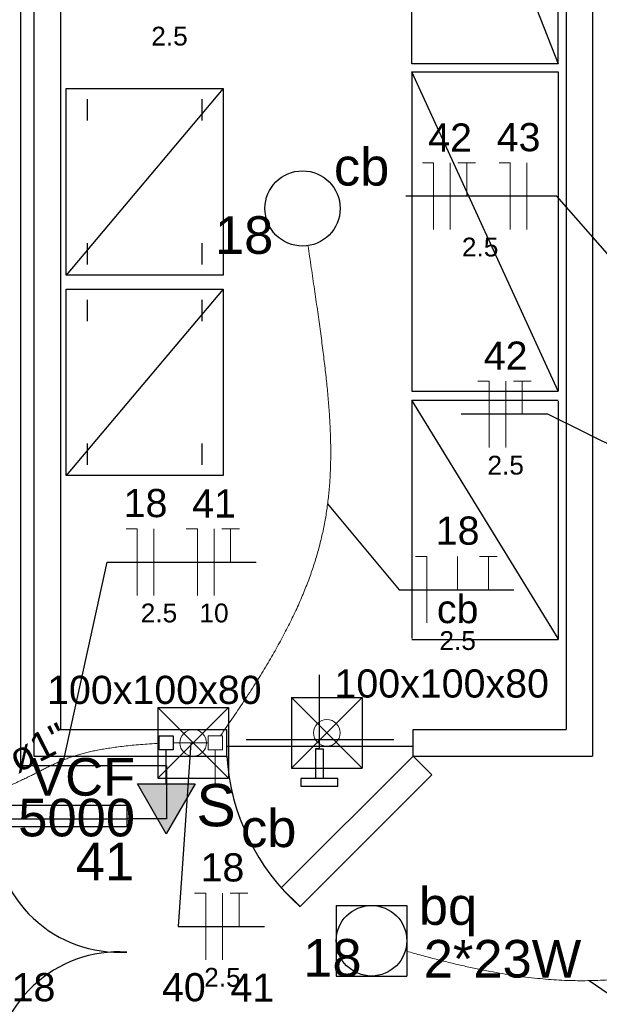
# Model space of a CAD drawing. Header units: millimetres. Extents: x 7 to 269, y 1 to 169.
# Tile 32 of 115: x 57.82 to 59.99, y 48.18 to 51.88. Entities that reach past the tile are written whole.
import ezdxf

# ---------------------------------------------------------------- set-up
doc = ezdxf.new("R2010")
doc.units = ezdxf.units.MM
doc.header["$MEASUREMENT"] = 0
for name, color, linetype, lineweight in [('CE-Pontos', 9, 'Continuous', 20), ('Eletroduto - Marco Polo', 6, 'Continuous', 9), ('Fiação - Marco Polo', 3, 'Continuous', 9), ('Interruptor - Marco Polo', 150, 'Continuous', 9), ('Layout - Marco Polo', 252, 'Continuous', 25), ('Linha de Chamada - Marco Polo', 1, 'Continuous', 25), ('Luminárias - Marco Polo', 5, 'Continuous', 25), ('Textos - Marco Polo', 143, 'Continuous', 25), ('Tomadas - Marco Polo', 150, 'Continuous', 25)]:
    doc.layers.add(name, color=color, linetype=linetype, lineweight=lineweight)
doc.layers.add('Parede - Marco Polo', color=7, linetype='Continuous')
doc.styles.add('Arial', font='arial.ttf')

msp = doc.modelspace()

# ---------------------------------------------------------------- hatches: boundary and pattern name
at = {"layer": 'Tomadas - Marco Polo', "linetype": 'Continuous'}
msp.add_hatch(color=256, dxfattribs=at).paths.add_polyline_path([(58.2585, 49.0078), (58.3668, 48.8203), (58.475, 49.0078)])

# ---------------------------------------------------------------- linework, layer by layer
at = {"layer": 'CE-Pontos', "linetype": 'Continuous'}
for centre in [(58.9704, 49.1998), (58.4682, 49.1623)]:
    msp.add_circle(centre, 0.05, dxfattribs=at)
at = {"layer": 'Eletroduto - Marco Polo', "linetype": 'Continuous'}
for points in [[(58.5703, 49.1892), (58.6193, 49.2596), (58.6646, 49.3272), (58.7064, 49.3922), (58.7448, 49.4549), (58.7799, 49.5154), (58.8118, 49.5741), (58.8406, 49.6312), (58.8665, 49.6869), (58.8894, 49.7414), (58.9096, 49.795), (58.9272, 49.8479), (58.9422, 49.9003), (58.9547, 49.9525), (58.965, 50.0047), (58.973, 50.0571), (58.9789, 50.11), (58.9828, 50.1636), (58.9847, 50.2181), (58.9849, 50.2738), (58.9834, 50.3309), (58.9804, 50.3896), (58.9758, 50.4502), (58.9699, 50.5129), (58.9627, 50.5779), (58.9544, 50.6455), (58.9451, 50.7159), (58.9348, 50.7893), (58.9237, 50.866), (58.9119, 50.9461), (58.8994, 51.03)], [(58.3408, 49.1608), (58.3043, 49.1584), (58.2702, 49.1558), (58.2384, 49.153), (58.2087, 49.1499), (58.1811, 49.1465), (58.1554, 49.1429), (58.1314, 49.1391), (58.109, 49.135), (58.088, 49.1307), (58.0684, 49.1262), (58.05, 49.1214), (58.0327, 49.1164), (58.0162, 49.1111), (58.0005, 49.1057), (57.9855, 49.0999), (57.971, 49.094), (57.9568, 49.0878), (57.9429, 49.0814), (57.9291, 49.0748), (57.9152, 49.0679), (57.9011, 49.0609), (57.8867, 49.0536), (57.8718, 49.046), (57.8563, 49.0383), (57.8401, 49.0303), (57.823, 49.0221), (57.8049, 49.0137), (57.7857, 49.0051), (57.7652, 48.9963), (57.7432, 48.9872)], [(58.3933, 49.1623), (58.3991, 49.1623), (58.4045, 49.1623), (58.4097, 49.1623), (58.4146, 49.1623), (58.4194, 49.1623), (58.4239, 49.1623), (58.4282, 49.1623), (58.4324, 49.1623), (58.4365, 49.1623), (58.4404, 49.1623), (58.4442, 49.1623), (58.448, 49.1623), (58.4517, 49.1623), (58.4553, 49.1623), (58.459, 49.1623), (58.4626, 49.1623), (58.4662, 49.1623), (58.4699, 49.1623), (58.4737, 49.1623), (58.4775, 49.1623), (58.4814, 49.1623), (58.4855, 49.1623), (58.4897, 49.1623), (58.494, 49.1623), (58.4985, 49.1623), (58.5033, 49.1623), (58.5082, 49.1623), (58.5134, 49.1623), (58.5188, 49.1623), (58.5246, 49.1623)], [(59.2703, 48.3799), (59.3271, 48.3641), (59.3818, 48.3496), (59.4348, 48.3364), (59.4859, 48.3245), (59.5354, 48.3138), (59.5833, 48.3043), (59.6298, 48.296), (59.6749, 48.2889), (59.7187, 48.2829), (59.7614, 48.278), (59.803, 48.2742), (59.8436, 48.2715), (59.8834, 48.2698), (59.9225, 48.2692), (59.9609, 48.2695), (59.9988, 48.2708), (60.0362, 48.273), (60.0732, 48.2762), (60.1101, 48.2803), (60.1468, 48.2852), (60.1834, 48.291), (60.2201, 48.2976), (60.257, 48.3051), (60.2941, 48.3132), (60.3316, 48.3222), (60.3696, 48.3319), (60.4081, 48.3422), (60.4473, 48.3533), (60.4873, 48.365), (60.5281, 48.3773)]]:
    msp.add_spline(points, degree=3, dxfattribs=at)
at = {"layer": 'Fiação - Marco Polo'}
for p, q in [((59.3295, 51.3401), (59.3712, 51.3401)), ((59.3712, 51.0901), (59.3712, 51.3401)), ((59.4337, 51.0901), (59.4337, 51.3401)), ((59.4628, 51.3401), (59.5294, 51.3401)), ((59.4962, 51.2151), (59.4962, 51.3401)), ((59.6181, 51.3401), (59.6598, 51.3401)), ((59.6598, 51.0901), (59.6598, 51.3401)), ((59.7223, 51.0901), (59.7223, 51.3401)), ((59.5382, 50.521), (59.5799, 50.521)), ((59.5799, 50.271), (59.5799, 50.521)), ((59.6424, 50.271), (59.6424, 50.521)), ((59.6716, 50.521), (59.7383, 50.521)), ((59.7049, 50.396), (59.7049, 50.521)), ((58.2161, 49.9661), (58.2578, 49.9661)), ((58.2578, 49.7161), (58.2578, 49.9661)), ((58.3203, 49.7161), (58.3203, 49.9661)), ((58.4422, 49.9661), (58.4839, 49.9661)), ((58.4839, 49.7161), (58.4839, 49.9661)), ((58.5464, 49.7161), (58.5464, 49.9661)), ((58.5755, 49.9661), (58.6422, 49.9661)), ((58.6089, 49.8411), (58.6089, 49.9661)), ((59.3041, 49.8625), (59.3458, 49.8625)), ((59.3458, 49.6125), (59.3458, 49.8625)), ((59.4617, 49.7375), (59.4617, 49.8625)), ((59.5444, 49.8625), (59.611, 49.8625)), ((59.5777, 49.7375), (59.5777, 49.8625)), ((58.4736, 48.5981), (58.5153, 48.5981)), ((58.5153, 48.3481), (58.5153, 48.5981)), ((58.5778, 48.3481), (58.5778, 48.5981)), ((58.6069, 48.5981), (58.6736, 48.5981)), ((58.6403, 48.4731), (58.6403, 48.5981))]:
    msp.add_line(p, q, dxfattribs=at)
at = {"layer": 'Interruptor - Marco Polo'}
for p, q in [((58.5246, 49.1888), (58.5777, 49.1888)), ((58.5246, 49.1358), (58.5246, 49.1888)), ((58.5777, 49.1888), (58.5777, 49.1358)), ((58.5777, 49.1358), (58.5246, 49.1358)), ((58.5511, 49.0072), (58.5511, 49.1358))]:
    msp.add_line(p, q, dxfattribs=at)
at = {"layer": 'Layout - Marco Polo'}
for p, q in [((57.8694, 53.2623), (57.8694, 49.1123)), ((59.9693, 53.2623), (59.9693, 49.1123)), ((57.9694, 53.1623), (57.9694, 49.2123)), ((59.8693, 53.1623), (59.8693, 49.2128)), ((59.2893, 51.6823), (59.2893, 50.4823)), ((59.8394, 50.4823), (59.2893, 51.6823)), ((59.2893, 51.6823), (59.8394, 51.6823)), ((59.8394, 51.6823), (59.8394, 50.4823)), ((58.5804, 51.6188), (57.9904, 50.9188)), ((57.9904, 50.9188), (57.9904, 51.6188)), ((57.9904, 51.6188), (58.5804, 51.6188)), ((58.5804, 51.6188), (58.5804, 50.9188)), ((58.0704, 51.4988), (58.0704, 51.5788)), ((58.5004, 51.5788), (58.5004, 51.4988)), ((58.0704, 50.9588), (58.0704, 51.0388)), ((58.5004, 51.0388), (58.5004, 50.9588)), ((58.5804, 50.9188), (57.9904, 50.9188)), ((58.5804, 50.8658), (57.9904, 50.1658)), ((57.9904, 50.1658), (57.9904, 50.8658)), ((57.9904, 50.8658), (58.5804, 50.8658)), ((58.5804, 50.8658), (58.5804, 50.1658)), ((58.0704, 50.7458), (58.0704, 50.8258)), ((58.5004, 50.8258), (58.5004, 50.7458)), ((59.2893, 50.4823), (59.8394, 50.4823)), ((59.2893, 50.4493), (59.2893, 49.5538)), ((59.8394, 49.5538), (59.2893, 50.4493)), ((59.2893, 50.4493), (59.8394, 50.4493)), ((59.8394, 50.4453), (59.8394, 49.5498)), ((58.0704, 50.2058), (58.0704, 50.2858)), ((58.5004, 50.2858), (58.5004, 50.2058)), ((58.5804, 50.1658), (57.9904, 50.1658)), ((59.2893, 49.5498), (59.8394, 49.5498)), ((58.9423, 49.1398), (58.9423, 49.4178)), ((57.9694, 49.2123), (58.5944, 49.2123)), ((58.5944, 49.1123), (58.5944, 49.2123)), ((59.2944, 49.1123), (59.2944, 49.2123)), ((59.2944, 49.2123), (59.8693, 49.2123)), ((58.9283, 49.1398), (58.9283, 49.0283)), ((58.9423, 49.1398), (58.9283, 49.1398)), ((58.9283, 49.1398), (58.9569, 49.1398)), ((58.9569, 49.1398), (58.9569, 49.0283)), ((57.8694, 49.1123), (58.5944, 49.1123)), ((59.2944, 49.1123), (59.9693, 49.1123))]:
    msp.add_line(p, q, dxfattribs=at)
at = {"layer": 'Layout - Marco Polo', "linetype": 'Continuous'}
for p, q in [((58.6668, 49.1748), (59.2219, 49.1748)), ((58.5944, 49.1498), (59.2944, 49.1498))]:
    msp.add_line(p, q, dxfattribs=at)
at = {"layer": 'Layout - Marco Polo'}
msp.add_lwpolyline([(59.8394, 51.7123), (59.8394, 53.1123), (59.2893, 53.1123), (59.8394, 51.7123), (59.2893, 51.7123), (59.2893, 53.1123)], dxfattribs=at)
for points in [[(59.2944, 49.1128), (58.7993, 48.6178), (58.8698, 48.5473), (59.3648, 49.0423), (59.2944, 49.1128)], [(58.8723, 49.0283), (58.8723, 48.9998), (59.0123, 48.9998), (59.0123, 49.0283), (58.8723, 49.0283)], [(58.2184, 48.8468), (57.7184, 48.8468), (57.7184, 48.8768), (58.2184, 48.8768), (58.2184, 48.8468)]]:
    msp.add_lwpolyline(points, close=True, dxfattribs=at)
at = {"layer": 'Layout - Marco Polo', "color": 9, "linetype": 'Continuous'}
msp.add_arc((59.4149, 49.1628), 0.8222, 183.486, 228.486, dxfattribs=at)
at = {"layer": 'Layout - Marco Polo'}
for centre, start, end in [((58.1894, 48.8468), 180, 273.543), ((58.1894, 47.9068), 86.4571, 180)]:
    msp.add_arc(centre, 0.4709, start, end, dxfattribs=at)
at = {"layer": 'Linha de Chamada - Marco Polo'}
for p, q in [((59.8349, 51.2151), (59.267, 51.2151)), ((60.1154, 50.8943), (59.8349, 51.2151)), ((59.8008, 50.396), (59.4757, 50.396)), ((60.115, 50.24), (59.8008, 50.396)), ((58.9734, 50.0604), (59.2416, 49.7375)), ((57.9821, 49.0986), (58.1452, 49.8411)), ((58.1452, 49.8411), (58.7047, 49.8411)), ((59.2416, 49.7375), (59.6735, 49.7375)), ((58.459, 49.1623), (58.4111, 48.4731)), ((58.4111, 48.4731), (58.7361, 48.4731)), ((59.9556, 48.2694), (60.4634, 47.9271))]:
    msp.add_line(p, q, dxfattribs=at)
at = {"layer": 'Luminárias - Marco Polo'}
for p, q in [((59.0057, 48.5517), (59.2707, 48.5517)), ((59.0057, 48.5517), (59.0057, 48.2867)), ((59.2707, 48.5517), (59.2707, 48.2867)), ((59.0057, 48.2867), (59.2707, 48.2867))]:
    msp.add_line(p, q, dxfattribs=at)
for centre, radius in [((58.879, 51.169), 0.1412), ((59.1382, 48.4193), 0.1325)]:
    msp.add_circle(centre, radius, dxfattribs=at)
at = {"layer": 'Parede - Marco Polo'}
for p, q in [((57.8194, 53.3123), (57.8194, 49.2168)), ((57.8194, 53.3123), (57.8194, 49.0763)), ((58.3684, 49.0763), (57.8194, 49.0763)), ((58.3684, 49.0763), (58.3684, 48.8768)), ((58.2184, 48.9268), (57.6694, 48.9268)), ((58.2184, 48.9268), (58.2184, 48.8768)), ((58.3684, 48.8768), (58.2184, 48.8768))]:
    msp.add_line(p, q, dxfattribs=at)
at = {"layer": 'Tomadas - Marco Polo'}
for p, q in [((58.8379, 49.3323), (59.1028, 49.3323)), ((58.8379, 49.3323), (58.8379, 49.0673)), ((58.8379, 49.3323), (59.1028, 49.0673)), ((59.1028, 49.3323), (58.8379, 49.0673)), ((59.1028, 49.3323), (59.1028, 49.0673)), ((58.3357, 49.2948), (58.6007, 49.2948)), ((58.3357, 49.2948), (58.3357, 49.0297)), ((58.3357, 49.2948), (58.6007, 49.0297)), ((58.6007, 49.2948), (58.3357, 49.0297)), ((58.6007, 49.2948), (58.6007, 49.0297)), ((58.3402, 49.1888), (58.3933, 49.1888)), ((58.3402, 49.1358), (58.3402, 49.1888)), ((58.3933, 49.1888), (58.3933, 49.1358)), ((58.3933, 49.1358), (58.3402, 49.1358)), ((58.3668, 49.0078), (58.3668, 49.1358)), ((58.8379, 49.0673), (59.1028, 49.0673)), ((58.3357, 49.0297), (58.6007, 49.0297)), ((58.3668, 48.8203), (58.2585, 49.0078)), ((58.2585, 49.0078), (58.475, 49.0078)), ((58.475, 49.0078), (58.3668, 48.8203))]:
    msp.add_line(p, q, dxfattribs=at)

# ---------------------------------------------------------------- texts
at = {"layer": 'Fiação - Marco Polo', "attachment_point": 8, "line_spacing_factor": 0.798, "style": 'Arial'}
for s, insert, char_height, width in [('2.5', (58.379, 51.7797), 0.0706, 0.25416), ('42', (59.4335, 51.3823), 0.1059, 0.25416), ('43', (59.691, 51.3823), 0.1059, 0.25416), ('2.5', (59.5465, 50.9877), 0.0706, 0.25416), ('42', (59.6425, 50.5633), 0.1059, 0.25416), ('2.5', (59.6425, 50.1687), 0.0706, 0.25416), ('18', (58.289, 50.0083), 0.1059, 0.25416), ('41', (58.5465, 50.0083), 0.1059, 0.25416), ('18', (59.462, 49.9048), 0.1059, 0.25416), ('cb', (59.462, 49.6103), 0.1059, 0.25416), ('2.5', (58.3395, 49.6137), 0.0706, 0.25416), ('10', (58.5465, 49.6137), 0.0706, 0.16944), ('2.5', (59.462, 49.5102), 0.0706, 0.25416), ('18', (58.578, 48.6403), 0.1059, 0.25416), ('18', (57.868, 48.1903), 0.1059, 0.25416), ('40', (58.433, 48.1903), 0.1059, 0.25416), ('2.5', (58.578, 48.2457), 0.0706, 0.25416), ('41', (58.6905, 48.1903), 0.1059, 0.25416)]:
    msp.add_mtext(s, dxfattribs=dict(at, insert=insert, char_height=char_height, width=width))
at = {"layer": 'Interruptor - Marco Polo', "insert": (58.628, 48.8468), "char_height": 0.1588, "width": 0.19062, "attachment_point": 9, "line_spacing_factor": 0.798, "style": 'Arial'}
msp.add_mtext('S', dxfattribs=at)
at = {"layer": 'Textos - Marco Polo', "line_spacing_factor": 0.798, "style": 'Arial'}
for s, insert, char_height, width, attachment_point in [('cb', (59.101, 51.253), 0.1412, 0.33888, 8), ('18', (58.6595, 50.9965), 0.1412, 0.33888, 8), ('100x100x80', (59.402, 49.3308), 0.1059, 1.2708, 8), ('100x100x80', (58.322, 49.3068), 0.1059, 1.2708, 8), ('VCF', (58.0525, 48.962), 0.1412, 0.50832, 8), ('5000', (58.03, 48.809), 0.1412, 0.67776, 8), ('cb', (58.752, 48.769), 0.1412, 0.33888, 8), ('41', (58.1365, 48.646), 0.1412, 0.33888, 8), ('bq', (59.316, 48.4364), 0.1412, 0.33888, 7), ('2*23W', (59.3345, 48.279), 0.1412, 0.8472, 7), ('18', (58.8815, 48.2825), 0.1412, 0.33888, 7)]:
    msp.add_mtext(s, dxfattribs=dict(at, insert=insert, char_height=char_height, width=width, attachment_point=attachment_point))
at = {"layer": 'Textos - Marco Polo', "insert": (57.9095, 49.0952), "char_height": 0.1059, "width": 0.38124, "attachment_point": 8, "rotation": 26.7972, "line_spacing_factor": 0.798, "style": 'Arial'}
msp.add_mtext('ø1"', dxfattribs=at)

doc.saveas('drawing.dxf')
